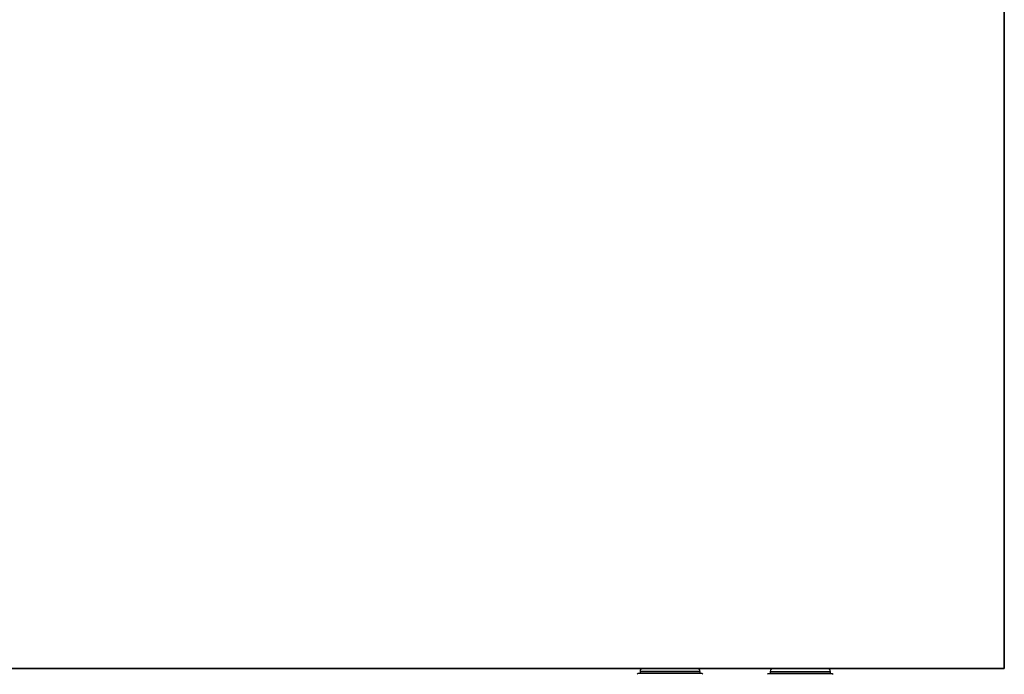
# Model space of a CAD drawing. Header units: millimetres. Extents: x 14365 to 105143, y -126377 to -22383.
# Tile 166 of 191: x 77906 to 78284, y -123255 to -123004. Entities that reach past the tile are written whole.
import ezdxf

# ---------------------------------------------------------------- set-up
doc = ezdxf.new("R2010")
doc.units = ezdxf.units.MM
doc.layers.add('UT_ZAŘÍZENÍ - OT', color=3, linetype='Continuous', lineweight=35)

msp = doc.modelspace()

# ---------------------------------------------------------------- linework, layer by layer
at = {"color": 0, "linetype": 'Continuous'}
for p, q in [((78143.49, -123255.17), (78143.19, -123255.47)), ((78168.09, -123255.17), (78143.49, -123255.17)), ((78167.29, -123254.37), (78144.29, -123254.37)), ((78144.29, -123254.37), (78144.29, -123255.07)), ((78167.29, -123255.07), (78144.29, -123255.07)), ((78166.19, -123253.27), (78145.39, -123253.27)), ((78167.29, -123254.37), (78167.29, -123255.07)), ((78168.09, -123255.17), (78168.39, -123255.47)), ((78193.49, -123255.17), (78193.19, -123255.47)), ((78193.49, -123255.17), (78218.09, -123255.17)), ((78194.29, -123254.37), (78194.29, -123255.07)), ((78194.29, -123254.37), (78217.29, -123254.37)), ((78194.29, -123255.07), (78217.29, -123255.07)), ((78195.39, -123253.27), (78216.19, -123253.27)), ((78217.29, -123254.37), (78217.29, -123255.07)), ((78218.09, -123255.17), (78218.39, -123255.47))]:
    msp.add_line(p, q, dxfattribs=at)
for centre, start, end in [((78145.39, -123254.37), 90, 180), ((78145.39, -123255.07), 180, 185.2187), ((78166.19, -123254.37), 0, 90), ((78166.19, -123255.07), 354.7813, 0), ((78195.39, -123254.37), 90, 180), ((78195.39, -123255.07), 180, 185.2187), ((78216.19, -123254.37), 0, 90), ((78216.19, -123255.07), 354.7813, 0)]:
    msp.add_arc(centre, 1.1, start, end, dxfattribs=at)
at = {"layer": 'UT_ZAŘÍZENÍ - OT', "linetype": 'Continuous'}
for p, q in [((78284.11, -122753.27), (78284.11, -123253.27)), ((78284.11, -123253.27), (77084.11, -123253.27))]:
    msp.add_line(p, q, dxfattribs=at)

doc.saveas('drawing.dxf')
